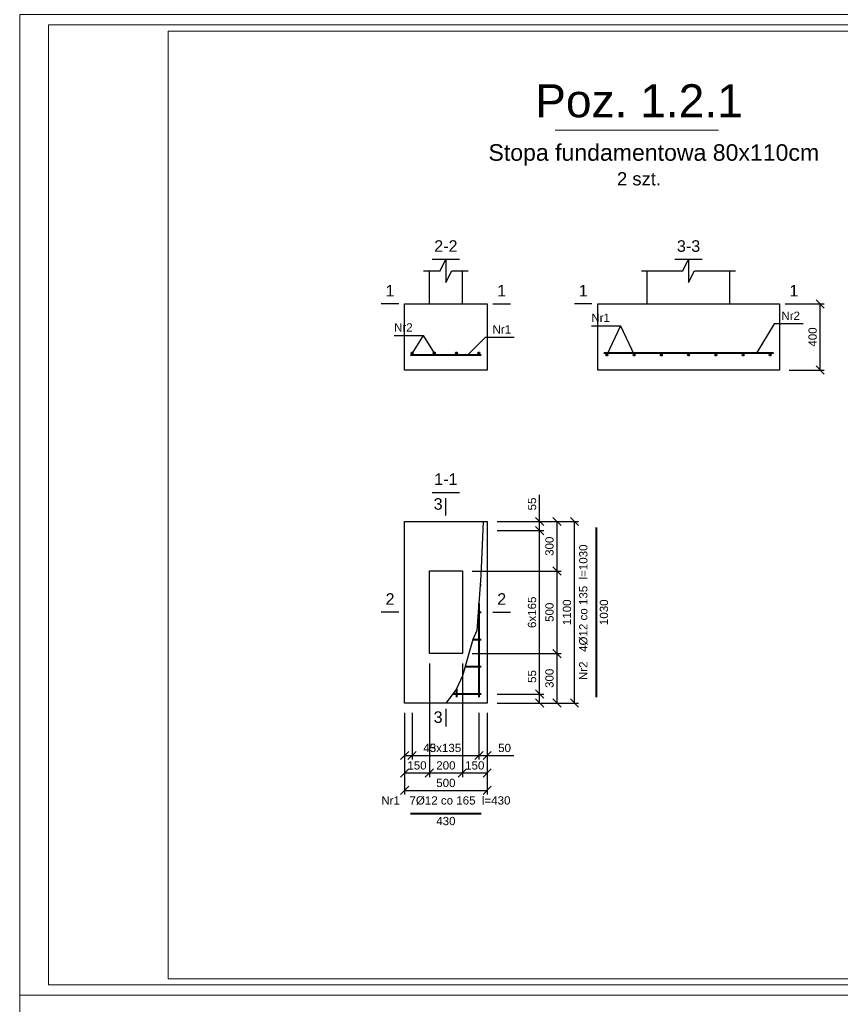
# Model space of a CAD drawing. Header units: millimetres. Extents: x -81893328 to 44149, y -26843406 to 95443303.
# Tile 10 of 100: x 26512 to 31483, y -15110 to -9147. Entities that reach past the tile are written whole.
import ezdxf
from ezdxf.enums import TextEntityAlignment as Align

# ---------------------------------------------------------------- set-up
doc = ezdxf.new("R2010")
doc.units = ezdxf.units.MM
doc.linetypes.add('DASHED', pattern=[19.05, 12.7, -6.35])
doc.layers.add('aRMZ - opisy', color=7, linetype='Continuous', lineweight=5)
doc.layers.add('aRMZ - tabelka i ramka', color=63, linetype='Continuous', lineweight=13)
for name, color, linetype in [('SPECBUD_Cienkie', 9, 'Continuous'), ('SPECBUD_Grube', 7, 'Continuous'), ('SPECBUD_Niewidoczne', 4, 'DASHED'), ('SPECBUD_Opisy', 6, 'Continuous'), ('SPECBUD_Pręty zbrojeniowe', 1, 'Continuous'), ('SPECBUD_Wymiary', 3, 'Continuous')]:
    doc.layers.add(name, color=color, linetype=linetype)
doc.styles.add('SPECBUD_TXT', font='arial.ttf')
doc.dimstyles.new('SPECBUD_mm_20', dxfattribs={"dimscale": 20, "dimtxt": 2.5, "dimasz": 2.5, "dimexe": 1.25, "dimexo": 3, "dimgap": 1, "dimtad": 1, "dimdec": 0, "dimzin": 0, "dimtxsty": 'SPECBUD_TXT', "dimblk": 'OBLIQUE', "dimblk1": 'OBLIQUE', "dimblk2": 'OBLIQUE', "dimcen": 1, "dimclrt": 7, "dimadec": 0, "dimazin": 0, "dimtfac": 1, "dimtdec": 4, "dimtofl": 0, "dimtmove": 0, "dimatfit": 3, "dimfxl": 1, "dimtolj": 1, "dimtzin": 0, "dimarcsym": 0})

# ---------------------------------------------------------------- blocks, each defined once
blk = doc.blocks.new('_OBLIQUE')
at = {"color": 0, "lineweight": -2}
blk.add_line((-0.5, -0.5), (0.5, 0.5), dxfattribs=at)
blk = doc.blocks.new('*D1141')
at = {"layer": 'Defpoints', "color": 0, "ltscale": 100, "transparency": 16777216}
for p in [(31114, -10868.4), (31361, -10868.4), (31114, -11268.4)]:
    blk.add_point(p, dxfattribs=at)
at = {"layer": 'SPECBUD_Wymiary', "color": 0, "lineweight": -2, "ltscale": 100, "transparency": 16777216}
for p, q in [((31174, -10868.4), (31386, -10868.4)), ((31361, -11268.4), (31361, -10868.4)), ((31174, -11268.4), (31386, -11268.4))]:
    blk.add_line(p, q, dxfattribs=at)
at = {"layer": 'SPECBUD_Wymiary', "color": 0, "lineweight": -2, "ltscale": 100, "transparency": 16777216, "xscale": 50, "yscale": 50, "zscale": 50}
for p, rotation in [((31361, -10868.4), 90), ((31361, -11268.4), 270)]:
    blk.add_blockref('_OBLIQUE', p, dxfattribs=dict(at, rotation=rotation))
at = {"layer": 'SPECBUD_Wymiary', "color": 7, "ltscale": 100, "transparency": 16777216, "insert": (31315.5, -11068.4), "char_height": 50, "attachment_point": 5, "rotation": 90, "style": 'SPECBUD_TXT'}
blk.add_mtext('\\A1;400', dxfattribs=at)
blk = doc.blocks.new('*D1142')
at = {"layer": 'Defpoints', "color": 0, "ltscale": 100, "transparency": 16777216}
for p in [(29343.7, -12185.7), (29661.2, -12185.7), (29343.7, -12240.7)]:
    blk.add_point(p, dxfattribs=at)
at = {"layer": 'SPECBUD_Wymiary', "color": 0, "lineweight": -2, "ltscale": 100, "transparency": 16777216}
for p, q in [((29661.2, -12185.7), (29661.2, -12023.7)), ((29403.7, -12185.7), (29686.2, -12185.7)), ((29661.2, -12240.7), (29661.2, -12185.7)), ((29403.7, -12240.7), (29686.2, -12240.7))]:
    blk.add_line(p, q, dxfattribs=at)
at = {"layer": 'SPECBUD_Wymiary', "color": 0, "lineweight": -2, "ltscale": 100, "transparency": 16777216, "xscale": 50, "yscale": 50, "zscale": 50}
for p, rotation in [((29661.2, -12185.7), 90), ((29661.2, -12240.7), 270)]:
    blk.add_blockref('_OBLIQUE', p, dxfattribs=dict(at, rotation=rotation))
at = {"layer": 'SPECBUD_Wymiary', "color": 7, "ltscale": 100, "transparency": 16777216, "insert": (29615.8, -12079.7), "char_height": 50, "attachment_point": 5, "rotation": 90, "style": 'SPECBUD_TXT'}
blk.add_mtext('\\A1;55', dxfattribs=at)
blk = doc.blocks.new('*D1143')
at = {"layer": 'Defpoints', "color": 0, "ltscale": 100, "transparency": 16777216}
for p in [(29343.7, -12240.7), (29661.2, -12240.7), (29343.7, -13230.7)]:
    blk.add_point(p, dxfattribs=at)
at = {"layer": 'SPECBUD_Wymiary', "color": 0, "lineweight": -2, "ltscale": 100, "transparency": 16777216}
for p, q in [((29403.7, -12240.7), (29686.2, -12240.7)), ((29661.2, -13230.7), (29661.2, -12240.7)), ((29403.7, -13230.7), (29686.2, -13230.7))]:
    blk.add_line(p, q, dxfattribs=at)
at = {"layer": 'SPECBUD_Wymiary', "color": 0, "lineweight": -2, "ltscale": 100, "transparency": 16777216, "xscale": 50, "yscale": 50, "zscale": 50}
for p, rotation in [((29661.2, -12240.7), 90), ((29661.2, -13230.7), 270)]:
    blk.add_blockref('_OBLIQUE', p, dxfattribs=dict(at, rotation=rotation))
at = {"layer": 'SPECBUD_Wymiary', "color": 7, "ltscale": 100, "transparency": 16777216, "insert": (29615.7, -12735.7), "char_height": 50, "attachment_point": 5, "rotation": 90, "style": 'SPECBUD_TXT'}
blk.add_mtext('\\A1;6x165', dxfattribs=at)
blk = doc.blocks.new('*D1144')
at = {"layer": 'Defpoints', "color": 0, "ltscale": 100, "transparency": 16777216}
for p in [(29343.7, -13230.7), (29661.2, -13230.7), (29343.7, -13285.7)]:
    blk.add_point(p, dxfattribs=at)
at = {"layer": 'SPECBUD_Wymiary', "color": 0, "lineweight": -2, "ltscale": 100, "transparency": 16777216}
for p, q in [((29661.2, -13230.7), (29661.2, -13068.7)), ((29403.7, -13230.7), (29686.2, -13230.7)), ((29661.2, -13285.7), (29661.2, -13230.7)), ((29403.7, -13285.7), (29686.2, -13285.7))]:
    blk.add_line(p, q, dxfattribs=at)
at = {"layer": 'SPECBUD_Wymiary', "color": 0, "lineweight": -2, "ltscale": 100, "transparency": 16777216, "xscale": 50, "yscale": 50, "zscale": 50}
for p, rotation in [((29661.2, -13230.7), 90), ((29661.2, -13285.7), 270)]:
    blk.add_blockref('_OBLIQUE', p, dxfattribs=dict(at, rotation=rotation))
at = {"layer": 'SPECBUD_Wymiary', "color": 7, "ltscale": 100, "transparency": 16777216, "insert": (29615.8, -13124.7), "char_height": 50, "attachment_point": 5, "rotation": 90, "style": 'SPECBUD_TXT'}
blk.add_mtext('\\A1;55', dxfattribs=at)
blk = doc.blocks.new('*D1145')
at = {"layer": 'Defpoints', "color": 0, "ltscale": 100, "transparency": 16777216}
for p in [(28843.7, -13285.7), (28888.7, -13285.7), (28888.7, -13603.2)]:
    blk.add_point(p, dxfattribs=at)
at = {"layer": 'SPECBUD_Wymiary', "color": 0, "lineweight": -2, "ltscale": 100, "transparency": 16777216}
for p, q in [((28843.7, -13345.7), (28843.7, -13628.2)), ((28888.7, -13345.7), (28888.7, -13628.2)), ((28843.7, -13603.2), (28888.7, -13603.2)), ((28888.7, -13603.2), (29052.7, -13603.2))]:
    blk.add_line(p, q, dxfattribs=at)
at = {"layer": 'SPECBUD_Wymiary', "color": 0, "lineweight": -2, "ltscale": 100, "transparency": 16777216, "xscale": 50, "yscale": 50, "zscale": 50, "rotation": 180}
blk.add_blockref('_OBLIQUE', (28843.7, -13603.2), dxfattribs=at)
at = {"layer": 'SPECBUD_Wymiary', "color": 0, "lineweight": -2, "ltscale": 100, "transparency": 16777216, "xscale": 50, "yscale": 50, "zscale": 50}
blk.add_blockref('_OBLIQUE', (28888.7, -13603.2), dxfattribs=at)
at = {"layer": 'SPECBUD_Wymiary', "color": 7, "ltscale": 100, "transparency": 16777216, "insert": (28995.7, -13557.8), "char_height": 50, "attachment_point": 5, "style": 'SPECBUD_TXT'}
blk.add_mtext('\\A1;45', dxfattribs=at)
blk = doc.blocks.new('*D1146')
at = {"layer": 'Defpoints', "color": 0, "ltscale": 100, "transparency": 16777216}
for p in [(28843.7, -13285.7), (29343.7, -13285.7), (29343.7, -13814.9)]:
    blk.add_point(p, dxfattribs=at)
at = {"layer": 'SPECBUD_Wymiary', "color": 0, "lineweight": -2, "ltscale": 100, "transparency": 16777216}
for p, q in [((28843.7, -13345.7), (28843.7, -13839.9)), ((29343.7, -13345.7), (29343.7, -13839.9)), ((28843.7, -13814.9), (29343.7, -13814.9))]:
    blk.add_line(p, q, dxfattribs=at)
at = {"layer": 'SPECBUD_Wymiary', "color": 0, "lineweight": -2, "ltscale": 100, "transparency": 16777216, "xscale": 50, "yscale": 50, "zscale": 50, "rotation": 180}
blk.add_blockref('_OBLIQUE', (28843.7, -13814.9), dxfattribs=at)
at = {"layer": 'SPECBUD_Wymiary', "color": 0, "lineweight": -2, "ltscale": 100, "transparency": 16777216, "xscale": 50, "yscale": 50, "zscale": 50}
blk.add_blockref('_OBLIQUE', (29343.7, -13814.9), dxfattribs=at)
at = {"layer": 'SPECBUD_Wymiary', "color": 7, "ltscale": 100, "transparency": 16777216, "insert": (29093.7, -13769.4), "char_height": 50, "attachment_point": 5, "style": 'SPECBUD_TXT'}
blk.add_mtext('\\A1;500', dxfattribs=at)
blk = doc.blocks.new('*D1147')
at = {"layer": 'Defpoints', "color": 0, "ltscale": 100, "transparency": 16777216}
for p in [(29343.7, -12185.7), (29767.1, -12185.7), (29193.7, -12485.7)]:
    blk.add_point(p, dxfattribs=at)
at = {"layer": 'SPECBUD_Wymiary', "color": 0, "lineweight": -2, "ltscale": 100, "transparency": 16777216}
for p, q in [((29403.7, -12185.7), (29792.1, -12185.7)), ((29767.1, -12485.7), (29767.1, -12185.7)), ((29253.7, -12485.7), (29792.1, -12485.7))]:
    blk.add_line(p, q, dxfattribs=at)
at = {"layer": 'SPECBUD_Wymiary', "color": 0, "lineweight": -2, "ltscale": 100, "transparency": 16777216, "xscale": 50, "yscale": 50, "zscale": 50}
for p, rotation in [((29767.1, -12185.7), 90), ((29767.1, -12485.7), 270)]:
    blk.add_blockref('_OBLIQUE', p, dxfattribs=dict(at, rotation=rotation))
at = {"layer": 'SPECBUD_Wymiary', "color": 7, "ltscale": 100, "transparency": 16777216, "insert": (29721.5, -12335.7), "char_height": 50, "attachment_point": 5, "rotation": 90, "style": 'SPECBUD_TXT'}
blk.add_mtext('\\A1;300', dxfattribs=at)
blk = doc.blocks.new('*D1148')
at = {"layer": 'Defpoints', "color": 0, "ltscale": 100, "transparency": 16777216}
for p in [(29193.7, -12485.7), (29767.1, -12485.7), (29193.7, -12985.7)]:
    blk.add_point(p, dxfattribs=at)
at = {"layer": 'SPECBUD_Wymiary', "color": 0, "lineweight": -2, "ltscale": 100, "transparency": 16777216}
for p, q in [((29253.7, -12485.7), (29792.1, -12485.7)), ((29767.1, -12985.7), (29767.1, -12485.7)), ((29253.7, -12985.7), (29792.1, -12985.7))]:
    blk.add_line(p, q, dxfattribs=at)
at = {"layer": 'SPECBUD_Wymiary', "color": 0, "lineweight": -2, "ltscale": 100, "transparency": 16777216, "xscale": 50, "yscale": 50, "zscale": 50}
for p, rotation in [((29767.1, -12485.7), 90), ((29767.1, -12985.7), 270)]:
    blk.add_blockref('_OBLIQUE', p, dxfattribs=dict(at, rotation=rotation))
at = {"layer": 'SPECBUD_Wymiary', "color": 7, "ltscale": 100, "transparency": 16777216, "insert": (29721.5, -12735.7), "char_height": 50, "attachment_point": 5, "rotation": 90, "style": 'SPECBUD_TXT'}
blk.add_mtext('\\A1;500', dxfattribs=at)
blk = doc.blocks.new('*D1149')
at = {"layer": 'Defpoints', "color": 0, "ltscale": 100, "transparency": 16777216}
for p in [(29193.7, -12985.7), (29767.1, -12985.7), (29343.7, -13285.7)]:
    blk.add_point(p, dxfattribs=at)
at = {"layer": 'SPECBUD_Wymiary', "color": 0, "lineweight": -2, "ltscale": 100, "transparency": 16777216}
for p, q in [((29253.7, -12985.7), (29792.1, -12985.7)), ((29767.1, -13285.7), (29767.1, -12985.7)), ((29403.7, -13285.7), (29792.1, -13285.7))]:
    blk.add_line(p, q, dxfattribs=at)
at = {"layer": 'SPECBUD_Wymiary', "color": 0, "lineweight": -2, "ltscale": 100, "transparency": 16777216, "xscale": 50, "yscale": 50, "zscale": 50}
for p, rotation in [((29767.1, -12985.7), 90), ((29767.1, -13285.7), 270)]:
    blk.add_blockref('_OBLIQUE', p, dxfattribs=dict(at, rotation=rotation))
at = {"layer": 'SPECBUD_Wymiary', "color": 7, "ltscale": 100, "transparency": 16777216, "insert": (29721.5, -13135.7), "char_height": 50, "attachment_point": 5, "rotation": 90, "style": 'SPECBUD_TXT'}
blk.add_mtext('\\A1;300', dxfattribs=at)
blk = doc.blocks.new('*D1150')
at = {"layer": 'Defpoints', "color": 0, "ltscale": 100, "transparency": 16777216}
for p in [(29343.7, -12185.7), (29872.9, -12185.7), (29343.7, -13285.7)]:
    blk.add_point(p, dxfattribs=at)
at = {"layer": 'SPECBUD_Wymiary', "color": 0, "lineweight": -2, "ltscale": 100, "transparency": 16777216}
for p, q in [((29403.7, -12185.7), (29897.9, -12185.7)), ((29872.9, -13285.7), (29872.9, -12185.7)), ((29403.7, -13285.7), (29897.9, -13285.7))]:
    blk.add_line(p, q, dxfattribs=at)
at = {"layer": 'SPECBUD_Wymiary', "color": 0, "lineweight": -2, "ltscale": 100, "transparency": 16777216, "xscale": 50, "yscale": 50, "zscale": 50}
for p, rotation in [((29872.9, -12185.7), 90), ((29872.9, -13285.7), 270)]:
    blk.add_blockref('_OBLIQUE', p, dxfattribs=dict(at, rotation=rotation))
at = {"layer": 'SPECBUD_Wymiary', "color": 7, "ltscale": 100, "transparency": 16777216, "insert": (29827.4, -12735.7), "char_height": 50, "attachment_point": 5, "rotation": 90, "style": 'SPECBUD_TXT'}
blk.add_mtext('\\A1;1100', dxfattribs=at)
blk = doc.blocks.new('*D1151')
at = {"layer": 'Defpoints', "color": 0, "ltscale": 100, "transparency": 16777216}
for p in [(28888.7, -13285.7), (29293.7, -13285.7), (29293.7, -13603.2)]:
    blk.add_point(p, dxfattribs=at)
at = {"layer": 'SPECBUD_Wymiary', "color": 0, "lineweight": -2, "ltscale": 100, "transparency": 16777216}
for p, q in [((28888.7, -13345.7), (28888.7, -13628.2)), ((29293.7, -13345.7), (29293.7, -13628.2)), ((28888.7, -13603.2), (29293.7, -13603.2))]:
    blk.add_line(p, q, dxfattribs=at)
at = {"layer": 'SPECBUD_Wymiary', "color": 0, "lineweight": -2, "ltscale": 100, "transparency": 16777216, "xscale": 50, "yscale": 50, "zscale": 50, "rotation": 180}
blk.add_blockref('_OBLIQUE', (28888.7, -13603.2), dxfattribs=at)
at = {"layer": 'SPECBUD_Wymiary', "color": 0, "lineweight": -2, "ltscale": 100, "transparency": 16777216, "xscale": 50, "yscale": 50, "zscale": 50}
blk.add_blockref('_OBLIQUE', (29293.7, -13603.2), dxfattribs=at)
at = {"layer": 'SPECBUD_Wymiary', "color": 7, "ltscale": 100, "transparency": 16777216, "insert": (29091.2, -13557.7), "char_height": 50, "attachment_point": 5, "style": 'SPECBUD_TXT'}
blk.add_mtext('\\A1;3x135', dxfattribs=at)
blk = doc.blocks.new('*D1152')
at = {"layer": 'Defpoints', "color": 0, "ltscale": 100, "transparency": 16777216}
for p in [(29293.7, -13285.7), (29343.7, -13285.7), (29343.7, -13603.2)]:
    blk.add_point(p, dxfattribs=at)
at = {"layer": 'SPECBUD_Wymiary', "color": 0, "lineweight": -2, "ltscale": 100, "transparency": 16777216}
for p, q in [((29293.7, -13345.7), (29293.7, -13628.2)), ((29343.7, -13345.7), (29343.7, -13628.2)), ((29293.7, -13603.2), (29343.7, -13603.2)), ((29343.7, -13603.2), (29505.2, -13603.2))]:
    blk.add_line(p, q, dxfattribs=at)
at = {"layer": 'SPECBUD_Wymiary', "color": 0, "lineweight": -2, "ltscale": 100, "transparency": 16777216, "xscale": 50, "yscale": 50, "zscale": 50, "rotation": 180}
blk.add_blockref('_OBLIQUE', (29293.7, -13603.2), dxfattribs=at)
at = {"layer": 'SPECBUD_Wymiary', "color": 0, "lineweight": -2, "ltscale": 100, "transparency": 16777216, "xscale": 50, "yscale": 50, "zscale": 50}
blk.add_blockref('_OBLIQUE', (29343.7, -13603.2), dxfattribs=at)
at = {"layer": 'SPECBUD_Wymiary', "color": 7, "ltscale": 100, "transparency": 16777216, "insert": (29449.4, -13557.7), "char_height": 50, "attachment_point": 5, "style": 'SPECBUD_TXT'}
blk.add_mtext('\\A1;50', dxfattribs=at)
blk = doc.blocks.new('*D1153')
at = {"layer": 'Defpoints', "color": 0, "ltscale": 100, "transparency": 16777216}
for p in [(28993.7, -12985.7), (28843.7, -13285.7), (28993.7, -13709.1)]:
    blk.add_point(p, dxfattribs=at)
at = {"layer": 'SPECBUD_Wymiary', "color": 0, "lineweight": -2, "ltscale": 100, "transparency": 16777216}
for p, q in [((28993.7, -13045.7), (28993.7, -13734.1)), ((28843.7, -13345.7), (28843.7, -13734.1)), ((28843.7, -13709.1), (28993.7, -13709.1))]:
    blk.add_line(p, q, dxfattribs=at)
at = {"layer": 'SPECBUD_Wymiary', "color": 0, "lineweight": -2, "ltscale": 100, "transparency": 16777216, "xscale": 50, "yscale": 50, "zscale": 50, "rotation": 180}
blk.add_blockref('_OBLIQUE', (28843.7, -13709.1), dxfattribs=at)
at = {"layer": 'SPECBUD_Wymiary', "color": 0, "lineweight": -2, "ltscale": 100, "transparency": 16777216, "xscale": 50, "yscale": 50, "zscale": 50}
blk.add_blockref('_OBLIQUE', (28993.7, -13709.1), dxfattribs=at)
at = {"layer": 'SPECBUD_Wymiary', "color": 7, "ltscale": 100, "transparency": 16777216, "insert": (28918.7, -13663.5), "char_height": 50, "attachment_point": 5, "style": 'SPECBUD_TXT'}
blk.add_mtext('\\A1;150', dxfattribs=at)
blk = doc.blocks.new('*D1154')
at = {"layer": 'Defpoints', "color": 0, "ltscale": 100, "transparency": 16777216}
for p in [(28993.7, -12985.7), (29193.7, -12985.7), (29193.7, -13709.1)]:
    blk.add_point(p, dxfattribs=at)
at = {"layer": 'SPECBUD_Wymiary', "color": 0, "lineweight": -2, "ltscale": 100, "transparency": 16777216}
for p, q in [((28993.7, -13045.7), (28993.7, -13734.1)), ((29193.7, -13045.7), (29193.7, -13734.1)), ((28993.7, -13709.1), (29193.7, -13709.1))]:
    blk.add_line(p, q, dxfattribs=at)
at = {"layer": 'SPECBUD_Wymiary', "color": 0, "lineweight": -2, "ltscale": 100, "transparency": 16777216, "xscale": 50, "yscale": 50, "zscale": 50, "rotation": 180}
blk.add_blockref('_OBLIQUE', (28993.7, -13709.1), dxfattribs=at)
at = {"layer": 'SPECBUD_Wymiary', "color": 0, "lineweight": -2, "ltscale": 100, "transparency": 16777216, "xscale": 50, "yscale": 50, "zscale": 50}
blk.add_blockref('_OBLIQUE', (29193.7, -13709.1), dxfattribs=at)
at = {"layer": 'SPECBUD_Wymiary', "color": 7, "ltscale": 100, "transparency": 16777216, "insert": (29093.7, -13663.5), "char_height": 50, "attachment_point": 5, "style": 'SPECBUD_TXT'}
blk.add_mtext('\\A1;200', dxfattribs=at)
blk = doc.blocks.new('*D1155')
at = {"layer": 'Defpoints', "color": 0, "ltscale": 100, "transparency": 16777216}
for p in [(29193.7, -12985.7), (29343.7, -13285.7), (29343.7, -13709.1)]:
    blk.add_point(p, dxfattribs=at)
at = {"layer": 'SPECBUD_Wymiary', "color": 0, "lineweight": -2, "ltscale": 100, "transparency": 16777216}
for p, q in [((29193.7, -13045.7), (29193.7, -13734.1)), ((29343.7, -13345.7), (29343.7, -13734.1)), ((29193.7, -13709.1), (29343.7, -13709.1))]:
    blk.add_line(p, q, dxfattribs=at)
at = {"layer": 'SPECBUD_Wymiary', "color": 0, "lineweight": -2, "ltscale": 100, "transparency": 16777216, "xscale": 50, "yscale": 50, "zscale": 50, "rotation": 180}
blk.add_blockref('_OBLIQUE', (29193.7, -13709.1), dxfattribs=at)
at = {"layer": 'SPECBUD_Wymiary', "color": 0, "lineweight": -2, "ltscale": 100, "transparency": 16777216, "xscale": 50, "yscale": 50, "zscale": 50}
blk.add_blockref('_OBLIQUE', (29343.7, -13709.1), dxfattribs=at)
at = {"layer": 'SPECBUD_Wymiary', "color": 7, "ltscale": 100, "transparency": 16777216, "insert": (29268.7, -13663.5), "char_height": 50, "attachment_point": 5, "style": 'SPECBUD_TXT'}
blk.add_mtext('\\A1;150', dxfattribs=at)

msp = doc.modelspace()

# ---------------------------------------------------------------- hatches: boundary and pattern name
at = {"layer": 'SPECBUD_Pręty zbrojeniowe', "ltscale": 100}
h = msp.add_hatch(color=256, dxfattribs=at)
edge = h.paths.add_edge_path()
edge.add_arc((28888.6975, -11165.4234), 6, 0, 360)
h = msp.add_hatch(color=256, dxfattribs=at)
edge = h.paths.add_edge_path()
edge.add_arc((29023.6975, -11165.4234), 6, 0, 360)
h = msp.add_hatch(color=256, dxfattribs=at)
edge = h.paths.add_edge_path()
edge.add_arc((29158.6975, -11165.4234), 6, 0, 360)
h = msp.add_hatch(color=256, dxfattribs=at)
edge = h.paths.add_edge_path()
edge.add_arc((29293.6975, -11165.4234), 6, 0, 360)
h = msp.add_hatch(color=256, dxfattribs=at)
edge = h.paths.add_edge_path()
edge.add_arc((30069.0275, -11177.4234), 6, 0, 360)
h = msp.add_hatch(color=256, dxfattribs=at)
edge = h.paths.add_edge_path()
edge.add_arc((30234.0275, -11177.4234), 6, 0, 360)
h = msp.add_hatch(color=256, dxfattribs=at)
edge = h.paths.add_edge_path()
edge.add_arc((30399.0275, -11177.4234), 6, 0, 360)
h = msp.add_hatch(color=256, dxfattribs=at)
edge = h.paths.add_edge_path()
edge.add_arc((30564.0275, -11177.4234), 6, 0, 360)
h = msp.add_hatch(color=256, dxfattribs=at)
edge = h.paths.add_edge_path()
edge.add_arc((30729.0275, -11177.4234), 6, 0, 360)
h = msp.add_hatch(color=256, dxfattribs=at)
edge = h.paths.add_edge_path()
edge.add_arc((30894.0275, -11177.4234), 6, 0, 360)
h = msp.add_hatch(color=256, dxfattribs=at)
edge = h.paths.add_edge_path()
edge.add_arc((31059.0275, -11177.4234), 6, 0, 360)

# ---------------------------------------------------------------- linework, layer by layer
at = {"layer": 'aRMZ - opisy'}
msp.add_line((29755.659, -9814.9312), (30744.3735, -9814.9312), dxfattribs=at)
at = {"layer": 'aRMZ - tabelka i ramka', "color": 7, "true_color": 0xffffff}
for points in [[(26511.7575, -9115.1776), (34911.7575, -9115.1776), (34911.7575, -15055.1776), (26511.7575, -15055.1776)], [(26686.7687, -9177.9733), (34909.1649, -9177.9733), (34909.1649, -14992.382), (26686.7687, -14992.382)], [(26511.7575, -15055.1776), (41211.7575, -15055.1776), (41211.7575, -25450.1776), (26511.7575, -25450.1776)]]:
    msp.add_lwpolyline(points, close=True, dxfattribs=at)
at = {"layer": 'aRMZ - tabelka i ramka'}
msp.add_lwpolyline([(27411.7575, -9215.1776), (34811.7575, -9215.1776), (34811.7575, -14955.1776), (27411.7575, -14955.1776)], close=True, dxfattribs=at)
at = {"layer": 'SPECBUD_Cienkie', "linetype": 'Continuous', "ltscale": 100}
msp.add_lwpolyline([(29318.6975, -12185.6834), (29306.1975, -12515.6834), (29281.1975, -12845.6834), (29256.1975, -12900.6834), (29193.6975, -13120.6834), (29156.1975, -13203.1834), (29093.6975, -13285.6834)], dxfattribs=at)
at = {"layer": 'SPECBUD_Grube', "linetype": 'Continuous', "ltscale": 100}
for points in [[(28843.6975, -11268.4234), (28843.6975, -10868.4234), (28843.6975, -10868.4234), (28843.6975, -10868.4234), (28993.6975, -10868.4234), (28993.6975, -10868.4234), (28993.6975, -10868.4234), (28993.6975, -10868.4234), (29193.6975, -10868.4234), (29193.6975, -10868.4234), (29193.6975, -10868.4234), (29193.6975, -10868.4234), (29343.6975, -10868.4234), (29343.6975, -10868.4234), (29343.6975, -10868.4234), (29343.6975, -11268.4234), (28843.6975, -11268.4234)], [(30014.0275, -11268.4234), (30014.0275, -10868.4234), (30314.0275, -10868.4234), (30314.0275, -10868.4234), (30314.0275, -10868.4234), (30314.0275, -10868.4234), (30314.0275, -10868.4234), (30314.0275, -10868.4234), (30814.0275, -10868.4234), (30814.0275, -10868.4234), (30814.0275, -10868.4234), (30814.0275, -10868.4234), (30814.0275, -10868.4234), (30814.0275, -10868.4234), (31114.0275, -10868.4234), (31114.0275, -11268.4234), (30014.0275, -11268.4234)], [(28843.6975, -12185.6834), (29343.6975, -12185.6834), (29343.6975, -13285.6834), (28843.6975, -13285.6834), (28843.6975, -12185.6834)]]:
    msp.add_lwpolyline(points, dxfattribs=at)
at = {"layer": 'SPECBUD_Niewidoczne', "linetype": 'DASHED', "ltscale": 100}
for p, q in [((28993.6975, -10868.4234), (28993.6975, -10668.4234)), ((29193.6975, -10868.4234), (29193.6975, -10668.4234)), ((30314.0275, -10868.4234), (30314.0275, -10668.4234)), ((30814.0275, -10868.4234), (30814.0275, -10668.4234))]:
    msp.add_line(p, q, dxfattribs=at)
for points in [[(28958.4175, -10668.4234), (29058.4175, -10668.4234), (29093.6975, -10597.8734), (29093.6975, -10738.9734), (29128.9775, -10668.4234), (29228.9775, -10668.4234)], [(30278.7475, -10668.4234), (30528.7475, -10668.4234), (30564.0275, -10597.8634), (30564.0275, -10738.9834), (30599.3075, -10668.4234), (30849.3075, -10668.4234)], [(28993.6975, -12485.6834), (29193.6975, -12485.6834), (29193.6975, -12985.6834), (28993.6975, -12985.6834), (28993.6975, -12485.6834)]]:
    msp.add_lwpolyline(points, dxfattribs=at)
at = {"layer": 'SPECBUD_Opisy', "linetype": 'Continuous', "ltscale": 100}
for p, q in [((29010.6275, -10597.8634), (29176.7675, -10597.8634)), ((30480.9575, -10597.8634), (30647.0975, -10597.8634)), ((28808.4175, -10868.4234), (28702.5775, -10868.4234)), ((29378.9775, -10868.4234), (29484.8075, -10868.4234)), ((29978.7475, -10868.4234), (29872.9075, -10868.4234)), ((31149.3075, -10868.4234), (31255.1475, -10868.4234)), ((29010.6275, -12009.2834), (29176.7675, -12009.2834)), ((29093.6975, -12150.4034), (29093.6975, -12044.5634)), ((28808.4175, -12735.6834), (28702.5775, -12735.6834)), ((29378.9775, -12735.6834), (29484.8175, -12735.6834)), ((29093.6975, -13320.9634), (29093.6975, -13426.8034))]:
    msp.add_line(p, q, dxfattribs=at)
for points in [[(29975.1275, -11001.0234), (30151.5275, -11001.0234), (30234.0275, -11177.4234)], [(29975.1275, -11001.0234), (30151.5275, -11001.0234), (30069.0275, -11177.4234)], [(31258.7675, -10989.0234), (31082.3675, -10989.0234), (30976.5275, -11165.4234)], [(28779.8175, -11059.5934), (28956.1975, -11059.5934), (29023.6975, -11165.4234)], [(28779.8175, -11059.5934), (28956.1975, -11059.5934), (28888.6975, -11165.4234)], [(29508.4075, -11071.5934), (29332.0275, -11071.5934), (29226.1975, -11177.4234)]]:
    msp.add_lwpolyline(points, dxfattribs=at)
at = {"layer": 'SPECBUD_Pręty zbrojeniowe', "linetype": 'Continuous', "ltscale": 100, "const_width": 12}
for points in [[(29308.6975, -11177.4234), (29308.6975, -11177.4234), (29308.6975, -11177.4234), (29308.6975, -11177.4234), (29308.6975, -11177.4234), (29308.6975, -11177.4234), (28878.6975, -11177.4234), (28878.6975, -11177.4234), (28878.6975, -11177.4234), (28878.6975, -11177.4234), (28878.6975, -11177.4234), (28878.6975, -11177.4234)], [(31079.0275, -11165.4234), (31079.0275, -11165.4234), (31079.0275, -11165.4234), (31079.0275, -11165.4234), (31079.0275, -11165.4234), (31079.0275, -11165.4234), (30049.0275, -11165.4234), (30049.0275, -11165.4234), (30049.0275, -11165.4234), (30049.0275, -11165.4234), (30049.0275, -11165.4234), (30049.0275, -11165.4234)], [(30005.9175, -12220.6834), (30005.9175, -12220.6834), (30005.9175, -12220.6834), (30005.9175, -12220.6834), (30005.9175, -12220.6834), (30005.9175, -12220.6834), (30005.9175, -13250.6834), (30005.9175, -13250.6834), (30005.9175, -13250.6834), (30005.9175, -13250.6834), (30005.9175, -13250.6834), (30005.9175, -13250.6834)], [(29302.0275, -12570.6834), (29308.6975, -12570.6834)], [(29293.6975, -12680.6834), (29293.6975, -13250.6834)], [(29289.5275, -12735.6834), (29308.6975, -12735.6834)], [(29256.1975, -12900.6834), (29308.6975, -12900.6834)], [(29209.3275, -13065.6834), (29308.6975, -13065.6834)], [(29135.3675, -13230.6834), (29308.6975, -13230.6834)], [(29158.6975, -13197.6834), (29158.6975, -13250.6834)], [(29308.6975, -13954.9634), (29308.6975, -13954.9634), (29308.6975, -13954.9634), (29308.6975, -13954.9634), (29308.6975, -13954.9634), (29308.6975, -13954.9634), (28878.6975, -13954.9634), (28878.6975, -13954.9634), (28878.6975, -13954.9634), (28878.6975, -13954.9634), (28878.6975, -13954.9634), (28878.6975, -13954.9634)]]:
    msp.add_lwpolyline(points, dxfattribs=at)
at = {"layer": 'SPECBUD_Pręty zbrojeniowe', "linetype": 'Continuous', "ltscale": 100}
for centre in [(28888.6975, -11165.4234), (29023.6975, -11165.4234), (29158.6975, -11165.4234), (29293.6975, -11165.4234), (30069.0275, -11177.4234), (30234.0275, -11177.4234), (30399.0275, -11177.4234), (30564.0275, -11177.4234), (30729.0275, -11177.4234), (30894.0275, -11177.4234), (31059.0275, -11177.4234)]:
    msp.add_circle(centre, 6, dxfattribs=at)

# ---------------------------------------------------------------- texts
at = {"layer": 'aRMZ - opisy', "style": 'SPECBUD_TXT'}
for s, height, p in [('Stopa fundamentowa 80x110cm', 100, (29351.6254, -10001.0322)), ('2 szt.', 80, (30130.2022, -10150.2276))]:
    msp.add_text(s, height=height, dxfattribs=at).set_placement(p)
at = {"layer": 'aRMZ - opisy', "insert": (30263.5352, -9740.4595), "char_height": 200, "attachment_point": 8, "style": 'SPECBUD_TXT'}
msp.add_mtext('Poz. 1.2.1', dxfattribs=at)
at = {"layer": 'SPECBUD_Opisy', "color": 7, "ltscale": 100, "style": 'SPECBUD_TXT'}
for s, p in [('2-2', (29093.6975, -10573.5034)), ('3-3', (30564.0275, -10573.5034)), ('1', (28755.4975, -10844.0634)), ('1', (29431.8875, -10844.0634)), ('1', (29925.8275, -10844.0634)), ('1', (31202.2275, -10844.0634)), ('1-1', (29093.6975, -11984.9234)), ('2', (28755.4975, -12711.3234)), ('2', (29431.8975, -12711.3234))]:
    msp.add_text(s, height=70, dxfattribs=at).set_placement(p, align=Align.BOTTOM_CENTER)
for s, p in [('Nr1', (29975.1275, -10926.6934)), ('Nr2', (31126.4575, -10914.6934)), ('Nr2', (28779.8175, -10985.2734)), ('Nr1', (29376.1175, -10997.2734))]:
    msp.add_text(s, height=50, dxfattribs=at).set_placement(p, align=Align.TOP_LEFT)
msp.add_text('3', height=70, dxfattribs=at).set_placement((29073.9375, -12044.5634), align=Align.TOP_RIGHT)
for s, p in [('Nr2   4Ø12 co 135  l=1030', (29901.1275, -12735.6834)), ('1030', (30026.0275, -12735.6834))]:
    msp.add_text(s, height=50, rotation=90, dxfattribs=at).set_placement(p, align=Align.TOP_CENTER)
msp.add_text('3', height=70, dxfattribs=at).set_placement((29073.9375, -13426.8034), align=Align.BOTTOM_RIGHT)
for s, p in [('Nr1   7Ø12 co 165  l=430', (29093.6975, -13850.1734)), ('430', (29093.6975, -13975.0734))]:
    msp.add_text(s, height=50, dxfattribs=at).set_placement(p, align=Align.TOP_CENTER)

# ---------------------------------------------------------------- dimensions: what is measured, and where the dimension line sits
at = {"layer": 'SPECBUD_Wymiary', "ltscale": 100}
for base, p1, p2, picture, middle in [((31360.9975, -10868.4234), (31114.0275, -11268.4234), (31114.0275, -10868.4234), '*D1141', (31315.4689, -11068.4234)), ((29661.2275, -12185.6834), (29343.6975, -12240.6834), (29343.6975, -12185.6834), '*D1142', (29615.8012, -12079.684)), ((29767.0675, -12185.6834), (29193.6975, -12485.6834), (29343.6975, -12185.6834), '*D1147', (29721.5218, -12335.6834)), ((29872.9075, -12185.6834), (29343.6975, -13285.6834), (29343.6975, -12185.6834), '*D1150', (29827.3789, -12735.6834)), ((29767.0675, -12485.6834), (29193.6975, -12985.6834), (29193.6975, -12485.6834), '*D1148', (29721.5389, -12735.6834)), ((29767.0675, -12985.6834), (29343.6975, -13285.6834), (29193.6975, -12985.6834), '*D1149', (29721.5218, -13135.6834)), ((29661.2275, -13230.6834), (29343.6975, -13285.6834), (29343.6975, -13230.6834), '*D1144', (29615.8012, -13124.684))]:
    dim = msp.add_linear_dim(base=base, p1=p1, p2=p2, angle=90, dimstyle='SPECBUD_mm_20', override={"dimblk1": 'OBLIQUE', "dimblk2": 'OBLIQUE', "dimsah": 1}, dxfattribs=at)
    dim.commit()
    dim.dimension.update_dxf_attribs({"geometry": picture, "text_midpoint": middle})
dim = msp.add_linear_dim(base=(29661.2275, -12240.6834), p1=(29343.6975, -13230.6834), p2=(29343.6975, -12240.6834), angle=90, text='6x165', dimstyle='SPECBUD_mm_20', override={"dimblk1": 'OBLIQUE', "dimblk2": 'OBLIQUE', "dimsah": 1}, dxfattribs=at)
dim.commit()
dim.dimension.update_dxf_attribs({"geometry": '*D1143', "text_midpoint": (29615.6989, -12735.6834)})
for base, p1, p2, picture, middle in [((28993.6975, -13709.0534), (28843.6975, -13285.6834), (28993.6975, -12985.6834), '*D1153', (28918.6975, -13663.5247)), ((29193.6975, -13709.0534), (28993.6975, -12985.6834), (29193.6975, -12985.6834), '*D1154', (29093.6975, -13663.5247)), ((29343.6975, -13709.0534), (29193.6975, -12985.6834), (29343.6975, -13285.6834), '*D1155', (29268.6975, -13663.5247)), ((28888.6975, -13603.2134), (28843.6975, -13285.6834), (28888.6975, -13285.6834), '*D1145', (28995.703, -13557.787)), ((29343.6975, -13814.8934), (28843.6975, -13285.6834), (29343.6975, -13285.6834), '*D1146', (29093.6975, -13769.3647)), ((29343.6975, -13603.2134), (29293.6975, -13285.6834), (29343.6975, -13285.6834), '*D1152', (29449.424, -13557.6847))]:
    dim = msp.add_linear_dim(base=base, p1=p1, p2=p2, dimstyle='SPECBUD_mm_20', override={"dimblk1": 'OBLIQUE', "dimblk2": 'OBLIQUE', "dimsah": 1}, dxfattribs=at)
    dim.commit()
    dim.dimension.update_dxf_attribs({"geometry": picture, "text_midpoint": middle})
dim = msp.add_linear_dim(base=(29293.6975, -13603.2134), p1=(28888.6975, -13285.6834), p2=(29293.6975, -13285.6834), text='3x135', dimstyle='SPECBUD_mm_20', override={"dimblk1": 'OBLIQUE', "dimblk2": 'OBLIQUE', "dimsah": 1}, dxfattribs=at)
dim.commit()
dim.dimension.update_dxf_attribs({"geometry": '*D1151', "text_midpoint": (29091.1975, -13557.6677)})

doc.saveas('drawing.dxf')
